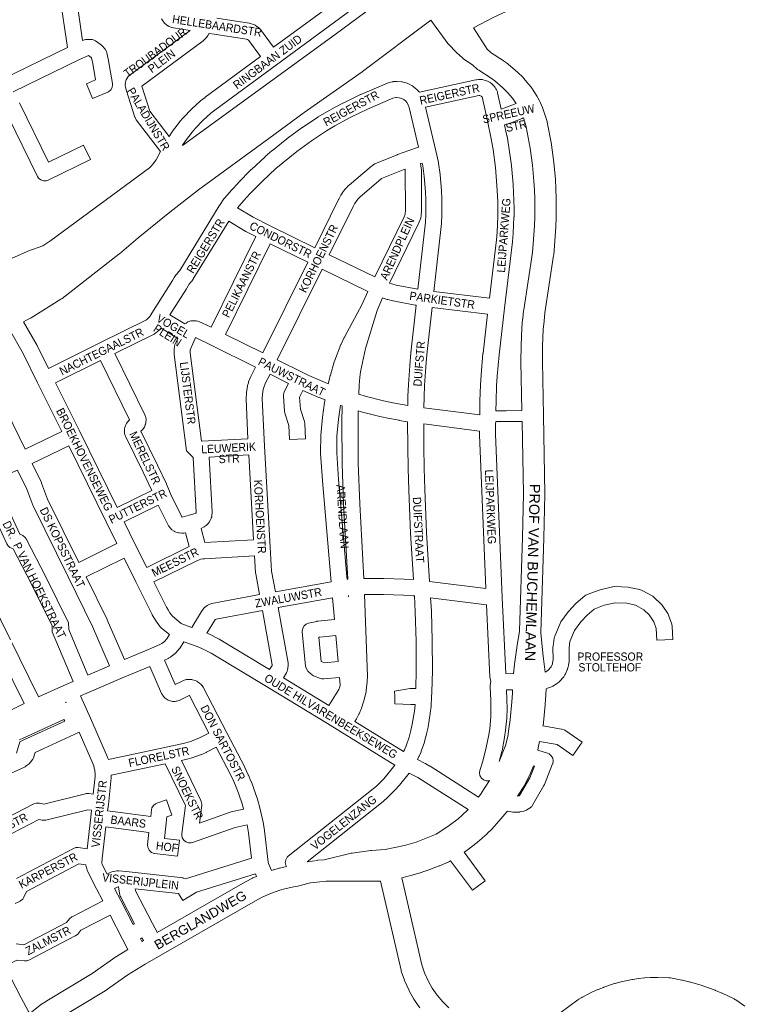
# Model space of a CAD drawing. Header units: metres. Extents: x 123817 to 142006, y 393105 to 406084.
# Tile 66 of 138: x 134687 to 135358, y 394423 to 395341. Entities that reach past the tile are written whole.
import ezdxf
from ezdxf.enums import TextEntityAlignment as Align

# ---------------------------------------------------------------- set-up
doc = ezdxf.new("R2010")
doc.units = ezdxf.units.M
doc.header["$MEASUREMENT"] = 0
doc.styles.add('Style-Arial', font='arial.ttf')

msp = doc.modelspace()

# ---------------------------------------------------------------- linework, layer by layer
at = {"color": 111, "linetype": 'Continuous', "lineweight": 0, "flags": 128}
for points in [[(135109.9, 395333.28), (135128.93, 395343.4), (135170.17, 395362.56), (135199.04, 395374.73), (135224.12, 395384.79), (135257.75, 395396.3), (135280.83, 395403.44), (135305.1, 395409.92), (135332.31, 395416.16), (135355.92, 395420.18), (135369.69, 395421.66)], [(135154.94, 394976.29), (135140.38, 394976.02), (135130.69, 394976.13)], [(135155.12, 394966.29), (135140.49, 394966.02), (135140.34, 394966.02), (135130.5, 394966.14)]]:
    msp.add_lwpolyline(points, dxfattribs=at)
at = {"color": 9, "linetype": 'Continuous', "lineweight": 0, "flags": 128}
for points in [[(134719.08, 395393.35), (134723.98, 395363), (134731.1, 395314.91), (134669.83, 395285.27), (134669.34, 395285.02), (134667.35, 395283.34), (134666.04, 395281.09), (134665.6, 395278.88), (134664.74, 395261.09), (134608.62, 395233.26)], [(134738.81, 395365.25), (134745.29, 395321.44), (134746.11, 395321.81), (134747.88, 395322.36), (134749.18, 395322.47), (134753.01, 395322.47), (134754.32, 395322.36), (134756.76, 395321.46), (134757.39, 395321.06), (134762.73, 395317.22), (134764.02, 395316.04), (134766.19, 395313.54), (134766.26, 395313.45), (134767.56, 395311.2), (134767.86, 395310.13), (134769.36, 395302.79), (134769.4, 395302.6), (134773.14, 395281.46), (134773.25, 395280.15), (134772.8, 395277.59), (134771.5, 395275.33), (134769.5, 395273.66), (134768.66, 395273.24), (134754.57, 395267.32), (134748.76, 395281.15), (134757.32, 395284.75), (134754.65, 395299.89), (134753.56, 395305.21), (134753.26, 395305.56), (134750.67, 395307.42), (134742.27, 395303.65), (134680.37, 395273.71)], [(135004.93, 395362.32), (135004.93, 395362.32), (135004.91, 395362.28), (135004.09, 395360.06), (135003.67, 395359.12), (135002.85, 395357.6), (135002.31, 395356.74), (135000.93, 395354.84), (135000.61, 395354.43), (134999.97, 395353.76), (134997.44, 395351.4), (134996.78, 395350.85), (134926.11, 395298.88), (134926.11, 395298.88), (134926.11, 395298.88), (134868.68, 395256.65), (134864.85, 395253.59), (134857.38, 395246.88), (134850.45, 395239.62), (134847.3, 395235.93), (134841.19, 395227.88), (134838.47, 395223.83), (134838.38, 395223.68)], [(134987.54, 395362.68), (134923.27, 395315.41), (134912.08, 395330.61), (134911.78, 395330.99), (134911.75, 395331.03), (134910.83, 395332.11), (134909.68, 395333.2), (134907.44, 395334.92), (134906.63, 395335.46), (134906.08, 395335.74), (134904.81, 395336.35), (134903.55, 395336.81), (134901.46, 395337.37), (134900.82, 395337.51), (134900.66, 395337.54), (134870.32, 395342.24)], [(134818.94, 395341.77), (134820.1, 395339.69), (134820.91, 395338.52), (134821.66, 395337.74), (134823.44, 395336.15), (134824.69, 395335.25), (134824.98, 395335.09), (134826.04, 395334.54), (134827.47, 395333.97), (134829.14, 395333.5), (134829.87, 395333.33), (134830.02, 395333.31), (134845.48, 395330.91), (134789.59, 395289.6), (134788.95, 395289.07), (134788.29, 395288.46), (134787.65, 395287.78), (134786.76, 395286.47), (134785.93, 395284.9), (134785.51, 395283.96), (134785.15, 395282.53), (134785.01, 395281.64), (134785.13, 395281.64), (134784.93, 395280.51), (134784.99, 395279.51), (134785.17, 395278.15), (134785.46, 395276.88), (134786.19, 395274.59), (134794.02, 395249.91), (134794.12, 395249.62), (134795.2, 395247.64), (134817.83, 395217.9), (134813.78, 395210.32), (134810.74, 395206), (134809.15, 395204.15), (134807.61, 395202.58), (134715.45, 395134.85), (134710.93, 395131.76), (134708.12, 395130.05), (134694.09, 395124.98), (134693.54, 395124.76), (134670.48, 395114.31)], [(134825.92, 395232.05), (134825.92, 395232.06), (134828.86, 395236.43), (134829.11, 395236.78), (134835.48, 395245.17), (134835.71, 395245.46), (134835.75, 395245.5), (134839.17, 395249.51), (134839.46, 395249.83), (134846.74, 395257.45), (134847.15, 395257.84), (134854.99, 395264.89), (134855.31, 395265.16), (134859.43, 395268.46), (134859.67, 395268.64), (134911.18, 395306.52), (134900.15, 395321.51), (134899.93, 395321.78), (134898.98, 395322.5), (134897.96, 395322.78), (134868.02, 395327.42), (134868.02, 395327.42), (134868.02, 395327.42), (134863.14, 395328.17), (134862.97, 395327.74), (134862.24, 395326.32), (134861.47, 395325.14), (134860.94, 395324.44), (134860.46, 395323.92), (134858.45, 395321.94), (134857.65, 395321.25), (134800.52, 395279.02), (134807.93, 395255.69), (134825.92, 395232.05)], [(134690.15, 395059.05), (134702.87, 395036.91), (134703.08, 395036.52), (134713.43, 395015.71), (134762.08, 395039.67), (134804.25, 395060.57), (134804.98, 395061.07), (134807.03, 395063.01), (134807.92, 395064.17), (134809.92, 395067.32), (134809.92, 395067.32), (134809.92, 395067.32), (134829.2, 395097.57), (134830.38, 395099.87), (134830.76, 395100.52), (134831.99, 395102.43), (134832.54, 395103.17), (134832.69, 395103.34), (134835.01, 395105.93), (134835.8, 395107.1), (134872.65, 395167.23), (134872.78, 395167.42), (134872.84, 395167.53), (134877.05, 395173.72), (134877.51, 395174.33), (134877.6, 395174.44), (134884.27, 395182.08), (134884.4, 395182.23), (134890.23, 395188.58), (134890.41, 395188.77), (134902.52, 395201.08), (134902.77, 395201.32), (134915.43, 395213.05), (134915.62, 395213.22), (134922.15, 395218.86), (134922.35, 395219.03), (134935.8, 395229.85), (134936.08, 395230.07), (134950.01, 395240.25), (134950.29, 395240.45), (134964.68, 395249.98), (134965.01, 395250.19), (134972.97, 395254.88), (134973.03, 395254.92), (134973.13, 395254.97), (134980.73, 395259.22), (134980.88, 395259.3), (134988.59, 395263.37), (134988.82, 395263.49), (135004.49, 395271.09), (135004.81, 395271.24), (135029.46, 395281.79), (135030.74, 395282.2), (135034.54, 395283.07), (135034.9, 395283.14), (135035.68, 395283.24), (135037.62, 395283.37), (135038.78, 395283.37), (135042.66, 395283.04), (135043.33, 395282.95), (135044.17, 395282.75), (135047.9, 395281.64), (135049.32, 395281.06), (135052.74, 395279.21), (135052.93, 395279.1), (135054.01, 395278.35), (135056.99, 395275.84), (135057.9, 395274.93), (135059.33, 395273.23), (135111.87, 395284.82), (135112.18, 395284.88), (135112.61, 395284.94), (135114.59, 395285.18), (135115.87, 395285.22), (135117.28, 395285.14), (135118.18, 395285.04), (135118.71, 395284.93), (135121.08, 395284.33), (135122.92, 395283.6), (135125.38, 395282.22), (135125.46, 395282.17), (135127.06, 395280.93), (135129.04, 395278.92), (135129.43, 395278.49), (135130.02, 395277.68), (135130.78, 395276.49), (135131.28, 395275.55), (135131.86, 395274.26), (135132.07, 395273.75), (135132.35, 395272.79), (135135.68, 395257.58), (135138.95, 395258.59), (135149.55, 395262.67), (135149.59, 395262.69)], [(134961.8, 395128.22), (134920.21, 395148.73), (134904.45, 395156.61), (134889.76, 395165.56), (134895.51, 395172.15), (134901.2, 395178.35), (134913.09, 395190.43), (134925.53, 395201.96), (134931.86, 395207.43), (134945.07, 395218.06), (134958.72, 395228.04), (134972.8, 395237.37), (134980.52, 395241.92), (134987.97, 395246.08), (134995.48, 395250.05), (135010.88, 395257.52), (135034.74, 395267.73), (135037.3, 395268.31), (135038.09, 395268.37), (135040.63, 395268.16), (135042.88, 395267.49), (135044.94, 395266.37), (135046.84, 395264.78), (135047.68, 395263.78), (135048.93, 395261.64), (135049.8, 395259.06), (135058.43, 395221.87), (135049.58, 395218.76), (135038.98, 395215.04), (135038.61, 395214.89), (135017.87, 395206.33), (135016.99, 395205.89), (135016.82, 395205.79), (135015.49, 395204.98), (135014.54, 395204.29), (134993.79, 395186.62), (134993.27, 395186.13), (134990.92, 395183.7), (134990.56, 395183.3), (134990.45, 395183.17), (134988.34, 395180.53), (134987.92, 395179.96), (134986.07, 395177.13), (134985.7, 395176.52), (134984.12, 395173.53), (134984.03, 395173.34), (134961.8, 395128.22)], [(135124.64, 395081.07), (135072.82, 395087.51), (135080.07, 395150.66), (135080.11, 395151.24), (135080.38, 395158.58), (135080.39, 395158.86), (135080.39, 395158.89), (135080.33, 395173.57), (135080.33, 395173.88), (135080, 395181.21), (135079.98, 395181.52), (135078.73, 395196.15), (135078.69, 395196.5), (135077.28, 395207.05), (135077.15, 395207.79), (135074.55, 395218.73), (135065.18, 395259.16), (135114.73, 395270.09), (135115.71, 395270.21), (135115.75, 395270.2), (135116.45, 395270.03), (135117.11, 395269.66), (135117.78, 395268.98), (135117.82, 395268.91), (135117.86, 395268.82), (135122.76, 395246.42), (135126.35, 395229.68), (135128.06, 395219.75), (135130.28, 395203.08), (135131.73, 395186.33), (135132.46, 395171.73), (135132.62, 395164.46), (135132.6, 395157.24), (135131.96, 395142.61), (135131.35, 395135.46), (135124.64, 395081.07)], [(134686.31, 395263.37), (134713.43, 395208.02), (134746.06, 395223.85), (134752.61, 395210.35), (134713.25, 395191.27), (134711.28, 395190.63), (134708.68, 395190.63), (134706.23, 395191.52), (134704.23, 395193.2), (134703.24, 395194.72), (134676.16, 395250.01)], [(135130.69, 394976.13), (135130.86, 394984.98), (135131.38, 394999.46), (135131.9, 395008.48), (135133.62, 395028.31), (135138.61, 395071.82), (135146.26, 395133.77), (135146.29, 395134.05), (135146.92, 395141.5), (135146.93, 395141.8), (135147.59, 395156.73), (135147.6, 395157.03), (135147.62, 395164.5), (135147.62, 395164.53), (135147.62, 395164.71), (135147.45, 395172.18), (135147.44, 395172.37), (135146.71, 395187.21), (135146.69, 395187.49), (135145.21, 395204.55), (135145.18, 395204.9), (135142.91, 395221.87), (135142.87, 395222.15), (135141.11, 395232.37), (135141.05, 395232.67), (135138.86, 395242.86), (135143.63, 395244.34), (135144.11, 395244.5), (135155.16, 395248.76), (135155.61, 395248.95), (135156.37, 395249.3)], [(135017.68, 395100.97), (134975.27, 395121.62), (134997.44, 395166.62), (134998.8, 395169.2), (135000.27, 395171.43), (135001.94, 395173.52), (135003.79, 395175.43), (135023.82, 395192.49), (135024.15, 395192.69), (135044.15, 395200.95), (135046.05, 395201.62), (135046.22, 395200.57), (135046.31, 395162.43), (135046.18, 395160.49), (135046.01, 395159.63), (135045.03, 395156.94), (135017.68, 395100.97)], [(135057.95, 395089.44), (135037.8, 395093.42), (135033.72, 395094.39), (135031.51, 395095.11), (135058.67, 395150.71), (135058.98, 395151.43), (135060.3, 395155.04), (135060.3, 395155.05), (135060.61, 395156.17), (135060.99, 395158.05), (135061.11, 395158.97), (135061.3, 395161.64), (135061.31, 395162.17), (135061.31, 395162.19), (135061.22, 395201.19), (135061.12, 395202.34), (135060.44, 395206.68), (135061.87, 395207.18), (135062.46, 395204.69), (135063.8, 395194.69), (135065.02, 395180.39), (135065.33, 395173.36), (135065.39, 395158.98), (135065.13, 395152.09), (135057.95, 395089.44)], [(134865, 395053.99), (134857.01, 395057.93), (134856.49, 395058.16), (134852.79, 395059.64), (134851.3, 395060.07), (134850, 395060.18), (134847.41, 395060.18), (134846.11, 395060.07), (134843.66, 395059.18), (134843.53, 395059.1), (134841.72, 395058), (134840.7, 395057.13), (134826.68, 395065.7), (134842.04, 395089.81), (134842.39, 395090.41), (134843.55, 395092.69), (134844.27, 395093.78), (134846.51, 395096.3), (134846.66, 395096.47), (134847.1, 395097.05), (134848.28, 395098.77), (134848.49, 395099.09), (134881.53, 395153.02), (134896.92, 395143.64), (134897.07, 395143.55), (134897.46, 395143.34), (134906.84, 395138.65), (134865, 395053.99)], [(134913.29, 395030.24), (134878.46, 395047.37), (134920.27, 395131.97), (134955.16, 395114.77), (134913.29, 395030.24)], [(134974.22, 395001.42), (134971.42, 395002.48), (134956.18, 395009.06), (134950.5, 395011.87), (134950.5, 395011.87), (134950.5, 395011.87), (134926.75, 395023.61), (134968.63, 395108.17), (135011.32, 395087.38), (135006.1, 395075.65), (134989.44, 395044.64), (134989.3, 395044.35), (134986.39, 395038.33), (134986.17, 395037.81), (134980.14, 395022.45), (134980.07, 395022.28), (134979.92, 395021.8), (134976.32, 395009.4), (134976.23, 395009.08), (134975.14, 395004.57), (134974.22, 395001.42)], [(135048.52, 394981.09), (135043.15, 394981.98), (135034.48, 394983.65), (135025.89, 394985.5), (135008.71, 394989.8), (135002.74, 394991.57), (135003.17, 395000.16), (135003.78, 395007.59), (135004.42, 395012.55), (135009.07, 395034.25), (135019.87, 395069.72), (135025.09, 395081.43), (135029.33, 395080.04), (135029.96, 395079.86), (135034.49, 395078.79), (135034.76, 395078.73), (135055.44, 395074.65), (135055.59, 395074.62), (135055.9, 395074.57), (135056.26, 395074.52), (135051.31, 395030.28), (135051.29, 395030.07), (135050.3, 395018.28), (135050.29, 395018.12), (135049.18, 395000.63), (135049.18, 395000.48), (135048.7, 394989.62), (135048.69, 394989.44), (135048.52, 394981.09)], [(135115.62, 394972.34), (135063.48, 394978.98), (135063.69, 394989.05), (135064.16, 394999.75), (135065.25, 395017.1), (135066.23, 395028.71), (135071.14, 395072.61), (135122.87, 395066.18), (135118.7, 395029.92), (135118.68, 395029.71), (135116.94, 395009.67), (135116.93, 395009.45), (135116.4, 395000.24), (135116.39, 395000.08), (135115.87, 394985.45), (135115.86, 394985.32), (135115.62, 394972.34)], [(134657.65, 395009.32), (134691.55, 394940.28), (134725.78, 394956.83), (134703.32, 395002.35), (134689.75, 395029.63), (134676.94, 395051.94)], [(134837.99, 394877.03), (134844.64, 394878.85), (134844.64, 394878.85), (134844.64, 394878.85), (134850.14, 394880.35), (134850.87, 394880.68), (134851.02, 394880.95), (134851.06, 394881.49), (134848.31, 394932.41), (134842.05, 394938.87), (134830.78, 395028.54), (134830.73, 395029.04), (134830.54, 395032.35), (134830.53, 395032.79), (134830.66, 395033.53), (134830.57, 395033.53), (134830.81, 395036.01), (134831.23, 395037.83), (134831.54, 395038.56), (134833.14, 395041.83), (134833.95, 395043.68), (134818.39, 395053.19), (134818.37, 395053.16), (134817.78, 395052.53), (134814.88, 395049.79), (134814, 395049.07), (134812.36, 395047.93), (134811.83, 395047.6), (134811.41, 395047.37), (134775.41, 395029.53), (134803.35, 394972.29), (134803.65, 394971.57), (134803.86, 394970.9), (134804.13, 394969.88), (134804.37, 394967.98), (134804.37, 394967.77), (134804.31, 394965.67), (134803.86, 394963.31), (134803.7, 394962.91), (134802.87, 394960.98), (134801.76, 394959.17), (134801.09, 394958.36), (134801.06, 394958.32), (134799.99, 394957.28), (134799.66, 394957.01), (134815.06, 394925.43), (134815.09, 394925.37), (134823.33, 394908.11), (134823.49, 394907.76), (134826.24, 394901.15), (134826.34, 394900.91), (134826.34, 394900.9), (134827.45, 394897.94), (134837.85, 394877.22), (134837.99, 394877.03)], [(134856.06, 394947.66), (134845.69, 395030.17), (134845.55, 395032.63), (134845.6, 395033.17), (134846.68, 395035.37), (134846.82, 395035.67), (134850.32, 395043.66), (134850.62, 395044.35), (134850.64, 395044.34), (134865.09, 395037.23), (134865.09, 395037.23), (134865.1, 395037.22), (134906.56, 395016.83), (134902.42, 395008.7), (134902.15, 395008.11), (134900.12, 395003.08), (134900.03, 395002.83), (134899.86, 395002.29), (134899.12, 394999.68), (134898.95, 394998.87), (134898.07, 394993.52), (134897.97, 394992.47), (134897.86, 394987.58), (134897.89, 394987.58), (134897.86, 394987.42), (134897.86, 394987.08), (134899.5, 394949.95), (134856.06, 394947.66)], [(134777.42, 394885.92), (134742.58, 394956.68), (134742.58, 394956.68), (134742.58, 394956.68), (134720.09, 395002.27), (134761.96, 395022.89), (134788.93, 394967.64), (134788.04, 394966.8), (134787.31, 394965.98), (134787.15, 394965.79), (134786.16, 394964.28), (134785.2, 394962.32), (134784.88, 394961.58), (134784.56, 394960.39), (134784.36, 394959.31), (134784.23, 394957.93), (134784.26, 394957.27), (134784.45, 394955.09), (134784.87, 394953.19), (134785.18, 394952.47), (134801.57, 394918.88), (134809.69, 394901.87), (134777.42, 394885.92)], [(134925, 394807.33), (134977.04, 394816.66), (134976.78, 394820.14), (134969.01, 394910.87), (134969, 394911), (134967.27, 394936.21), (134967.25, 394936.72), (134967.27, 394936.8), (134967.25, 394936.8), (134967.42, 394952.93), (134967.44, 394953.5), (134968.85, 394969.81), (134968.9, 394970.25), (134970.87, 394983.71), (134970.95, 394984.13), (134971.42, 394986.43), (134965.93, 394988.52), (134965.63, 394988.65), (134950.64, 394995.12), (134947.63, 394988.9), (134948.35, 394977.53), (134952.1, 394966.11), (134952.46, 394964.19), (134953.25, 394950.04), (134938.28, 394949.21), (134937.54, 394962.37), (134933.8, 394973.77), (134933.45, 394975.63), (134932.54, 394989.92), (134932.52, 394990.4), (134932.97, 394992.96), (134933.37, 394993.65), (134933.27, 394993.67), (134937.18, 395001.72), (134920.02, 395010.2), (134915.94, 395002.19), (134914.19, 394997.85), (134913.68, 394996.03), (134912.95, 394991.61), (134912.86, 394987.5), (134914.81, 394943.22), (134920.04, 394849.08), (134921.53, 394826.4), (134925, 394807.33)], [(134991.91, 394818.91), (134992.27, 394818.94), (134992.51, 394818.95), (134988.71, 394888.5), (134988.7, 394888.65), (134987.37, 394926.99), (134987.36, 394927.2), (134987.11, 394965.49), (134987.11, 394965.54), (134987.13, 394965.67), (134987.11, 394965.67), (134987.37, 394980.66), (134985.67, 394981.22), (134983.78, 394968.29), (134982.41, 394952.49), (134982.25, 394936.94), (134983.96, 394912.09), (134991.73, 394821.37), (134991.74, 394821.28), (134991.91, 394818.91)], [(135053.8, 394818.62), (135051.11, 394861.9), (135051.1, 394862.05), (135049.41, 394902.1), (135049.41, 394902.21), (135048.86, 394922.24), (135048.86, 394922.32), (135048.51, 394942.36), (135048.51, 394942.44), (135048.38, 394965.9), (135040.59, 394967.2), (135040.53, 394967.21), (135040.41, 394967.23), (135031.57, 394968.93), (135031.41, 394968.97), (135022.61, 394970.86), (135022.37, 394970.92), (135004.9, 394975.29), (135004.58, 394975.38), (135002.29, 394976.06), (135002.11, 394965.49), (135002.36, 394927.4), (135003.69, 394889.24), (135007.5, 394819.64), (135025.95, 394819.81), (135026.27, 394819.81), (135045.07, 394819.19), (135045.31, 394819.17), (135053.8, 394818.62)], [(135121.36, 394810.31), (135068.94, 394816.82), (135066.09, 394862.76), (135064.4, 394902.67), (135063.85, 394922.61), (135063.51, 394942.57), (135063.39, 394963.87), (135115.43, 394957.24), (135115.42, 394954.18), (135115.42, 394954.18), (135115.42, 394954.15), (135115.42, 394953.84), (135121.36, 394810.31)], [(135147.22, 394730.81), (135139.94, 394730.96), (135136.71, 394802.1), (135130.42, 394954.29), (135130.46, 394963.75), (135130.5, 394966.14)], [(134741.85, 394834.65), (134712.63, 394893.7), (134707.05, 394908.5), (134706.77, 394909.15), (134698.14, 394926.81), (134732.41, 394943.37), (134767.28, 394872.56), (134767.29, 394872.56), (134767.29, 394872.55), (134777.3, 394852.24), (134741.85, 394834.65)], [(134859.14, 394853.23), (134855.72, 394866.41), (134855.78, 394866.44), (134858.08, 394867.47), (134858.74, 394867.81), (134859.59, 394868.39), (134860.59, 394869.17), (134861.47, 394869.97), (134862.33, 394870.89), (134862.59, 394871.19), (134863.38, 394872.32), (134864.62, 394874.52), (134865.13, 394875.64), (134865.3, 394876.16), (134865.65, 394877.37), (134865.91, 394878.88), (134866.05, 394880.88), (134866.07, 394881.42), (134866.06, 394881.82), (134863.3, 394933.02), (134900.25, 394934.97), (134904.65, 394855.7), (134859.14, 394853.23)], [(134750.16, 394729.6), (134732.34, 394772.04), (134732.17, 394778.34), (134710.88, 394821.21), (134710.82, 394821.32), (134692.52, 394856.69), (134691.6, 394858.06), (134689.61, 394859.74), (134688.75, 394860.16), (134686.76, 394861), (134681.04, 394873.16), (134663.42, 394911.74), (134684.48, 394920.62), (134693.14, 394902.89), (134698.72, 394888.06), (134699.02, 394887.38), (134731.74, 394821.27), (134754.54, 394774.93), (134770.37, 394738.21), (134750.16, 394729.6)], [(134704.25, 394709.33), (134651.08, 394817), (134635.49, 394850.11), (134616.66, 394892.03), (134649.59, 394905.91), (134667.41, 394866.89), (134667.45, 394866.82), (134674.42, 394852), (134675.46, 394850.37), (134677.46, 394848.7), (134678.31, 394848.27), (134680.45, 394847.38), (134697.47, 394814.48), (134716.86, 394775.44), (134716.97, 394769.91), (134736.39, 394723.64), (134730.53, 394721.07), (134730.5, 394721.06), (134730.49, 394721.05), (134704.25, 394709.33)], [(134660.19, 394688.2), (134612.55, 394780.2), (134571.27, 394872.91), (134602.83, 394886.21), (134621.84, 394843.9), (134621.89, 394843.78), (134637.54, 394810.55), (134637.6, 394810.42), (134690.65, 394702.99), (134677.03, 394696.38), (134677.03, 394696.38), (134677.03, 394696.38), (134660.19, 394688.2)], [(134805.04, 394829.98), (134794.06, 394852.17), (134784.05, 394872.47), (134815.62, 394888.07), (134824.72, 394869.93), (134825.39, 394868.85), (134826.78, 394866.95), (134827.08, 394866.57), (134828.6, 394865.2), (134830.54, 394863.87), (134831.02, 394863.57), (134832.23, 394863.01), (134833.35, 394862.61), (134834.58, 394862.28), (134835.2, 394862.2), (134837.55, 394861.99), (134839.51, 394862.06), (134840.81, 394862.29), (134840.83, 394862.29), (134841.26, 394862.39), (134844.62, 394849.5), (134805.04, 394829.98)], [(134784.19, 394744.06), (134768.24, 394781.04), (134768.08, 394781.38), (134748.49, 394821.2), (134783.94, 394838.79), (134794.91, 394816.61), (134794.92, 394816.61), (134794.92, 394816.59), (134810.07, 394786.23), (134810.25, 394785.89), (134812.01, 394782.78), (134812.23, 394782.41), (134814.16, 394779.4), (134814.52, 394778.89), (134817.73, 394774.69), (134817.94, 394774.43), (134818.87, 394773.5), (134826.21, 394767.36), (134823.77, 394763.46), (134821.68, 394761.09), (134819.09, 394759.05), (134818, 394758.41), (134808.88, 394754.46), (134784.19, 394744.06)], [(134846.99, 394774.12), (134839.32, 394776.93), (134837.22, 394777.7), (134829.14, 394784.47), (134826.62, 394787.75), (134824.97, 394790.33), (134823.41, 394793.1), (134811.71, 394816.55), (134851.79, 394836.31), (134853.97, 394837.23), (134855.38, 394837.66), (134857.26, 394838.03), (134858.95, 394838.2), (134905.56, 394840.73), (134906.59, 394824.98), (134906.7, 394824.14), (134910.24, 394804.63), (134865.87, 394796.38), (134863.78, 394795.65), (134861.41, 394794.42), (134861.13, 394794.26), (134860.02, 394793.48), (134858.99, 394792.61), (134858.11, 394791.72), (134857.97, 394791.55), (134856.6, 394789.82), (134856.08, 394789.07), (134846.99, 394774.12)], [(135176.68, 394732.48), (135176.71, 394732.49), (135179.04, 394733.92), (135179.74, 394734.51), (135181.68, 394736.7), (135182.17, 394737.46), (135183.39, 394740.12), (135183.64, 394740.99), (135184.02, 394743.92), (135183.91, 394755.48), (135183.91, 394755.55), (135183.99, 394756.61), (135185.04, 394763.94), (135185.41, 394765.44), (135185.54, 394765.78), (135190.56, 394777.74), (135191.37, 394779.19), (135198.01, 394788.51), (135198.37, 394788.98), (135198.65, 394789.28), (135205.07, 394796.14), (135205.7, 394796.74), (135213.58, 394803.41), (135214.68, 394804.18), (135215.8, 394804.71), (135226.98, 394808.89), (135227.83, 394809.15), (135239.41, 394811.98), (135239.89, 394812.08), (135241.57, 394812.19), (135254.01, 394811.56), (135254.94, 394811.46), (135255.11, 394811.43), (135265.01, 394809.45), (135267.24, 394808.62), (135276.95, 394803.11), (135277, 394803.08), (135278.39, 394802.05), (135284.6, 394796.2), (135285.2, 394795.57), (135285.69, 394794.9), (135290.99, 394786.96), (135291.79, 394785.38), (135294.77, 394777.24), (135294.77, 394777.23), (135295.22, 394774.99), (135295.74, 394762.95), (135280.75, 394762.3), (135280.28, 394773.18), (135278.01, 394779.38), (135273.69, 394785.87), (135268.76, 394790.51), (135260.89, 394794.98), (135252.71, 394796.61), (135241.91, 394797.15), (135231.82, 394794.69), (135222.27, 394791.11), (135215.72, 394785.57), (135209.94, 394779.39), (135204.07, 394771.17), (135199.75, 394760.86), (135198.92, 394755.05), (135199.03, 394743.53), (135199.03, 394743.46), (135198.96, 394742.48), (135198.43, 394738.48), (135198.21, 394737.39), (135197.65, 394735.44), (135197.49, 394734.95), (135197.27, 394734.4), (135195.59, 394730.73), (135195.06, 394729.75), (135193.95, 394728.06), (135193.41, 394727.32), (135193.28, 394727.17), (135190.6, 394724.15), (135189.81, 394723.37), (135188.26, 394722.07), (135187.36, 394721.42), (135183.91, 394719.31), (135183.74, 394719.21), (135182.58, 394718.67), (135178.79, 394717.28), (135177.52, 394716.93)], [(134975.01, 394701.13), (134932.5, 394726.98), (134935.36, 394731.82), (134935.96, 394733.08), (134936.04, 394733.29), (134936.46, 394734.56), (134936.8, 394736.2), (134937.05, 394738.86), (134937.09, 394739.58), (134936.97, 394740.9), (134927.67, 394792.57), (134978.26, 394801.64), (134980.03, 394781.36), (134964.63, 394779.91), (134964.03, 394779.83), (134963.68, 394779.75), (134955.98, 394778.01), (134956.03, 394777.97), (134953.88, 394777.19), (134951.89, 394775.52), (134950.59, 394773.26), (134950.13, 394770.7), (134950.17, 394769.99), (134953.2, 394737.93), (134953.62, 394736.08), (134954.92, 394733.82), (134955.31, 394733.4), (134957.95, 394730.7), (134959.56, 394729.45), (134960.69, 394728.92), (134967.1, 394726.52), (134968.42, 394726.16), (134970.37, 394726.08), (134984.77, 394727.33), (134985.37, 394720.59), (134985.28, 394718.59), (134984.22, 394716.03), (134975.01, 394701.13)], [(134993.24, 394802.52), (134993.11, 394803.95), (134993.19, 394803.96), (134993.24, 394802.52)], [(135044.56, 394658.25), (135045.46, 394660.05), (135047.03, 394663.73), (135049.81, 394671.65), (135051.48, 394678.02), (135052.7, 394683.84), (135054.64, 394695.97), (135055.3, 394701.9), (135055.32, 394702.17), (135051.28, 394702.17), (135036.44, 394702.95), (135036.31, 394709.52), (135036.31, 394709.52), (135036.31, 394709.52), (135036.21, 394714.62), (135050.79, 394717.17), (135056.14, 394717.17), (135056.45, 394734), (135056.4, 394761.35), (135055.56, 394788.66), (135054.71, 394803.46), (135053.51, 394803.61), (135044.46, 394804.2), (135025.94, 394804.81), (135008.17, 394804.64), (135010.84, 394728.67), (135010.84, 394728.41), (135010.84, 394728.16), (135010.7, 394723.92), (135010.65, 394723.32), (135010.07, 394718.17), (135009.73, 394715.22), (135009.6, 394714.44), (135007.79, 394706.39), (135007.58, 394705.62), (135004.96, 394697.9), (135004.9, 394697.75), (135004.74, 394697.35), (135003.07, 394693.47), (135002.9, 394693.11), (135001.04, 394689.36), (135000.78, 394688.88), (134999.26, 394686.31), (135044.56, 394658.25)], [(135114.64, 394615.83), (135069.27, 394644.54), (135069.12, 394644.63), (135065.29, 394646.94), (135065.17, 394647), (135064.88, 394647.16), (135057.67, 394650.92), (135058.98, 394653.56), (135059.16, 394653.95), (135060.92, 394658.06), (135061.07, 394658.45), (135061.1, 394658.53), (135064.06, 394666.97), (135064.24, 394667.55), (135066.04, 394674.39), (135066.13, 394674.76), (135067.42, 394680.95), (135067.49, 394681.3), (135069.48, 394693.78), (135069.53, 394694.13), (135070.23, 394700.41), (135070.26, 394700.77), (135070.8, 394709.19), (135071.06, 394713.38), (135071.08, 394713.72), (135071.45, 394733.8), (135071.45, 394733.94), (135071.45, 394733.95), (135071.4, 394761.48), (135071.4, 394761.7), (135070.55, 394789.22), (135070.54, 394789.41), (135069.84, 394801.59), (135122.01, 394795.11), (135125.06, 394727.94), (135125.25, 394726.55), (135125.69, 394724.73), (135125.94, 394723.9), (135126.14, 394723.5), (135125.52, 394720.25), (135125.39, 394718.84), (135125.4, 394718.44), (135126.05, 394706.13), (135126.11, 394698.29), (135125.98, 394690.58), (135124.91, 394679.91), (135124.05, 394674), (135121.73, 394662.01), (135118.48, 394649.48), (135115.73, 394640.67), (135115.39, 394638.44), (135115.84, 394635.87), (135117.14, 394633.61), (135119.14, 394631.94), (135121.59, 394631.05), (135124.19, 394631.05), (135124.64, 394631.21)], [(134919.67, 394734.75), (134872.59, 394763.16), (134872.46, 394763.23), (134872.05, 394763.45), (134862.92, 394767.98), (134862.52, 394768.16), (134861.25, 394768.7), (134868.65, 394780.88), (134869.19, 394781.56), (134869.72, 394781.84), (134912.91, 394789.87), (134922.02, 394739.26), (134921.96, 394738.62), (134919.67, 394734.75)], [(134935.43, 394551.09), (134934.73, 394552.32), (134934.27, 394554.88), (134934.73, 394557.45), (134936.03, 394559.7), (134937.11, 394560.76), (135016.19, 394623.42), (135019.52, 394626.38), (135026.1, 394632.99), (135029.06, 394636.35), (135036.46, 394645.63), (134985.15, 394677.41), (134973.58, 394684.44), (134973.58, 394684.44), (134973.58, 394684.44), (134918.38, 394718.01), (134865.1, 394750.15), (134856.45, 394754.45), (134852.16, 394756.27), (134847.65, 394757.9), (134847.63, 394757.91), (134847.62, 394757.91), (134839.78, 394760.78), (134836.17, 394754.99), (134835.55, 394754.13), (134835.42, 394753.98), (134832.46, 394750.64), (134831.48, 394749.72), (134827.97, 394746.95), (134827.14, 394746.39), (134825.22, 394745.25), (134825.16, 394745.22), (134824.38, 394744.83), (134821.7, 394743.67), (134831.63, 394720.92), (134838.69, 394724.37), (134839.96, 394724.85), (134841.16, 394725.19), (134841.89, 394725.36), (134842.95, 394725.47), (134845.43, 394725.54), (134846.97, 394725.43), (134847.81, 394725.24), (134850.18, 394724.53), (134851.79, 394723.84), (134852.35, 394723.48), (134854.38, 394722.06), (134855.72, 394720.86), (134856.54, 394719.92), (134856.64, 394719.8), (134857.55, 394718.44), (134879.73, 394675.83), (134879.73, 394675.82), (134879.74, 394675.81), (134896.4, 394643.63), (134896.52, 394643.41), (134899.78, 394636.56), (134899.89, 394636.31), (134902.29, 394630.76), (134902.38, 394630.53), (134904.59, 394624.9), (134904.65, 394624.73), (134904.71, 394624.56), (134908.57, 394613.11), (134908.68, 394612.75), (134910.31, 394606.94), (134910.38, 394606.7), (134911.82, 394600.83), (134911.84, 394600.72), (134911.89, 394600.52), (134913.81, 394590.99), (134913.87, 394590.67), (134914.8, 394584.7), (134914.84, 394584.44), (134918.39, 394555.06), (134918.77, 394553.78), (134921.28, 394547.28)], [(134970.76, 394741.17), (134967.86, 394742.25), (134965.72, 394764.84), (134966.52, 394765.02), (134981.34, 394766.42), (134983.46, 394742.28), (134970.76, 394741.17)], [(134769.29, 394650.99), (134824.88, 394662.6), (134838.99, 394665.66), (134842.84, 394666.74), (134846.7, 394668.02), (134850.5, 394669.48), (134854.16, 394671.07), (134862.94, 394675.59), (134844.79, 394710.46), (134844.74, 394710.5), (134844.69, 394710.51), (134844.49, 394710.51), (134835.9, 394706.3), (134835.18, 394706), (134834.15, 394705.62), (134832.88, 394705.28), (134832.64, 394705.24), (134831.65, 394705.1), (134830.15, 394705.04), (134829.15, 394705.1), (134828.29, 394705.2), (134826.96, 394705.56), (134825.1, 394706.26), (134823.99, 394706.79), (134823.14, 394707.35), (134822.35, 394707.97), (134821.2, 394709.08), (134820.81, 394709.59), (134819.66, 394711.22), (134818.93, 394712.52), (134807.91, 394737.78), (134783.17, 394727.36), (134749.14, 394712.86), (134743.42, 394710.35), (134752.61, 394689.34), (134768.5, 394653), (134768.61, 394652.72), (134769.29, 394650.99)], [(135146.21, 394715.82), (135140.55, 394715.94), (135141.04, 394706.76), (135141.05, 394706.41), (135141.11, 394698.3), (135141.11, 394698.25), (135141.11, 394698.12), (135140.97, 394690.01), (135140.93, 394689.39), (135139.82, 394678.25), (135139.78, 394677.92), (135138.87, 394671.67), (135138.81, 394671.32), (135136.42, 394658.93), (135136.31, 394658.47), (135133.9, 394649.17)], [(134729.8, 394704.06), (134729.29, 394704.09), (134729.71, 394704.27), (134729.8, 394704.06)], [(134683.54, 394656.9), (134686.79, 394667.41), (134690.43, 394669.09), (134690.43, 394669.09), (134690.43, 394669.09), (134728.52, 394686.66), (134727.85, 394688.23), (134689.28, 394670.57), (134686.08, 394669.1)], [(135174.54, 394682.26), (135192.01, 394679.33), (135192.07, 394679.32), (135194.51, 394678.43), (135195, 394678.12), (135211.05, 394667.13), (135202.57, 394654.75), (135187.89, 394664.81), (135171.41, 394667.58)], [(134631.52, 394574.27), (134699.79, 394609.55), (134701.93, 394610.27), (134704.54, 394610.27), (134704.88, 394610.2), (134709.07, 394609.27), (134748.02, 394619), (134748.54, 394619.11), (134751.03, 394619.13), (134755.21, 394618.46), (134757.03, 394635.07), (134757.03, 394636.9), (134756.58, 394641), (134756.16, 394642.91), (134755.56, 394644.89), (134754.69, 394647.13), (134741.93, 394676.32), (134741.4, 394676.08), (134700.85, 394657.37), (134700.47, 394655.64), (134700.19, 394654.68), (134700.08, 394654.38), (134699.28, 394652.47), (134698.67, 394651.29), (134697.55, 394649.55), (134696.99, 394648.78), (134696.74, 394648.5), (134695.33, 394646.99), (134694.34, 394646.1), (134692.69, 394644.85), (134691.93, 394644.35), (134691.56, 394644.15), (134689.72, 394643.22), (134688.8, 394642.83), (134688.17, 394642.61), (134674.49, 394636.31)], [(134854.24, 394591.61), (134882.84, 394601.71), (134883.66, 394601.95), (134895.38, 394604.63), (134894.29, 394608.5), (134890.56, 394619.6), (134888.46, 394624.93), (134886.18, 394630.24), (134883.03, 394636.85), (134869.86, 394662.28), (134860.8, 394657.62), (134860.37, 394657.42), (134856.33, 394655.66), (134856.02, 394655.53), (134851.9, 394653.95), (134851.58, 394653.84), (134847.4, 394652.45), (134847.07, 394652.35), (134842.83, 394651.16), (134842.39, 394651.05), (134837.38, 394649.96), (134855.63, 394612.54), (134855.94, 394611.82), (134856.39, 394609.26), (134856.33, 394608.32), (134854.24, 394591.61)], [(135169.72, 394659.59), (135178.92, 394656.69), (135180.42, 394656.03), (135182.41, 394654.35), (135183.71, 394652.1), (135184.17, 394649.53), (135183.71, 394646.97), (135183.63, 394646.76), (135176.01, 394627.61), (135175.53, 394626.62), (135164.84, 394608.23), (135164.1, 394607.18), (135162.55, 394605.78), (135159.62, 394603.81), (135159.19, 394603.53), (135156.84, 394602.66), (135153.02, 394601.93), (135152.92, 394601.91), (135151.85, 394601.8), (135148.31, 394601.69), (135146.77, 394601.8), (135146.62, 394601.83), (135141.48, 394602.85)], [(134841.1, 394539.55), (134902.83, 394558.81), (134899.96, 394582.51), (134899.07, 394588.19), (134898.71, 394590.01), (134887.43, 394587.42), (134847.78, 394573.42), (134846.59, 394573.1), (134843.98, 394573.1), (134841.54, 394573.99), (134839.54, 394575.67), (134838.24, 394577.92), (134837.78, 394580.49), (134837.84, 394581.42), (134841.17, 394607.97), (134822.26, 394646.73), (134772.03, 394636.24), (134772.03, 394634.66), (134772.03, 394634.66), (134771.99, 394633.84), (134769.26, 394608.99), (134769.25, 394608.98), (134769.25, 394608.97), (134768.56, 394602.88), (134808.82, 394597.82), (134809.53, 394603.98), (134809.93, 394605.7), (134811.23, 394607.95), (134813.23, 394609.63), (134814.58, 394610.24), (134823.59, 394613.28), (134828.39, 394599.07), (134823.89, 394597.55), (134822.87, 394588.58), (134821.59, 394577.27), (134835.64, 394575.55), (134833.81, 394560.66), (134812.38, 394563.29), (134811.99, 394563.35), (134809.54, 394564.24), (134807.55, 394565.91), (134806.25, 394568.17), (134805.79, 394570.73), (134805.96, 394571.67), (134805.84, 394571.58), (134807.13, 394582.91), (134766.87, 394587.98), (134763.52, 394558.44), (134763.16, 394554.52), (134763.17, 394554.34), (134763.61, 394552.8), (134768.16, 394543.94), (134770.41, 394545.1), (134770.98, 394545.36), (134772.63, 394546.04), (134774.19, 394546.5), (134774.25, 394546.51), (134777.09, 394546.98), (134779.14, 394547.04), (134785.83, 394546.31), (134785.83, 394546.31), (134785.83, 394546.31), (134836.25, 394540.78), (134836.63, 394540.72), (134838.79, 394540.37), (134838.88, 394540.36), (134841.1, 394539.55)], [(135165.72, 394645.13), (135166.71, 394644.81), (135162.28, 394633.68), (135152.74, 394617.26), (135152.52, 394617.11), (135150.96, 394616.81)], [(134954.71, 394555.57), (135025.67, 394611.8), (135025.99, 394612.07), (135029.65, 394615.31), (135029.98, 394615.63), (135036.89, 394622.56), (135037.2, 394622.9), (135040.44, 394626.57), (135040.56, 394626.71), (135040.68, 394626.85), (135049.69, 394638.16), (135057.75, 394633.96), (135061.32, 394631.82), (135104.82, 394604.3)], [(134683.43, 394539.92), (134736.74, 394567.96), (134738.93, 394568.71), (134741.22, 394568.75), (134749.47, 394567.65), (134752.83, 394597.21), (134753.54, 394603.54), (134750.17, 394604.08), (134710.98, 394594.28), (134710.47, 394594.17), (134707.86, 394594.17), (134707.52, 394594.24), (134704.26, 394594.97), (134636.79, 394560.11)], [(135101.02, 394564.34), (135120.77, 394537.82), (135108.74, 394528.86), (135088.31, 394556.29)], [(134683.24, 394478.98), (134690.34, 394478.18), (134730.19, 394498.91), (134733.07, 394502.35), (134733.07, 394502.35), (134735.07, 394504.03), (134735.37, 394504.19), (134764.1, 394519.05), (134758.25, 394530.39), (134758.25, 394530.4), (134758.24, 394530.4), (134749.92, 394546.61), (134749.54, 394547.48), (134749.37, 394548.01), (134748.53, 394550.99), (134748.28, 394552.42), (134748.26, 394552.68), (134741.61, 394553.57), (134692.78, 394527.89), (134690.54, 394522.6), (134689.38, 394520.71), (134687.38, 394519.04), (134686.95, 394518.81), (134682.42, 394516.57)], [(134814.9, 394489.47), (134814.68, 394489.98), (134810.46, 394498.05), (134794.62, 394528.37), (134794.26, 394530.29), (134834.42, 394525.89), (134834.53, 394525.87), (134838.81, 394519.35), (134851.59, 394527.11), (134906.39, 394544.21), (134907.28, 394541.9)], [(134792.34, 394497.02), (134780.87, 394519.26), (134775.02, 394530.6), (134777, 394531.62), (134777.57, 394531.85), (134778.54, 394532.02), (134778.67, 394532), (134780.09, 394524.5), (134780.41, 394523.32), (134780.81, 394522.42), (134793.7, 394497.74), (134792.34, 394497.02)], [(134696.1, 394413.97), (134694.66, 394415.85), (134687.97, 394428.68), (134672.77, 394458.16), (134683.8, 394463.82), (134690.93, 394463.02), (134693.07, 394463.08), (134695.23, 394463.82), (134738.44, 394486.3), (134738.73, 394486.45), (134740.72, 394488.13), (134740.72, 394488.13), (134743.6, 394491.56), (134770.98, 394505.71), (134782.47, 394483.44), (134787.57, 394473.55)], [(134802.04, 394482.05), (134801.38, 394483.03), (134800.65, 394484.44), (134799.21, 394483.69), (134800.51, 394481.17)]]:
    msp.add_lwpolyline(points, dxfattribs=at)
at = {"color": 1, "linetype": 'Continuous', "lineweight": 0, "flags": 128}
for points in [[(135029.57, 395363.5), (134980.67, 395326.96), (134838.38, 395223.68)], [(135070.17, 395340.31), (135006.32, 395292.6), (135005.93, 395292.32), (134951.78, 395254.49), (134919.02, 395230.21), (134918.94, 395230.15), (134853.41, 395182.28), (134826.55, 395161.26), (134797.1, 395137.41), (134779.5, 395122.62), (134779.08, 395122.29), (134726.21, 395081.01), (134724.9, 395080.1), (134697.17, 395062.86), (134696.76, 395062.61), (134696.36, 395062.39), (134690.15, 395059.05)]]:
    msp.add_lwpolyline(points, dxfattribs=at)
at = {"color": 40, "linetype": 'Continuous', "lineweight": 0, "flags": 128}
for points in [[(135070.17, 395340.31), (135085.95, 395318.83), (135086.35, 395318.32), (135086.75, 395317.87), (135093.68, 395310.56), (135094.15, 395310.1), (135099.46, 395305.18), (135100.7, 395304.2), (135108.8, 395298.79), (135113.6, 395294.59), (135114.73, 395293.74), (135126.33, 395286.21), (135129.59, 395283.89), (135137.43, 395277.01), (135141.48, 395273.09), (135146.18, 395267.66), (135148.11, 395265.05), (135149.59, 395262.69)], [(135109.9, 395333.28), (135122.56, 395313.32), (135126.22, 395310.13), (135137.39, 395302.87), (135137.75, 395302.63), (135141.6, 395299.89), (135142.4, 395299.26), (135150.81, 395291.88), (135151.16, 395291.55), (135155.71, 395287.15), (135156.33, 395286.5), (135161.56, 395280.45), (135161.65, 395280.34), (135162.02, 395279.86), (135164.41, 395276.65), (135164.83, 395276.03), (135169.09, 395269.27), (135169.47, 395268.62), (135171.35, 395265.08), (135171.54, 395264.65), (135171.63, 395264.51), (135174.18, 395258.85), (135174.46, 395258.16), (135174.5, 395258.03), (135177.13, 395250.47), (135177.35, 395249.76), (135178.38, 395245.89), (135178.54, 395245.2), (135182.47, 395224.7), (135182.57, 395224.11), (135184.71, 395207.69), (135184.75, 395207.31), (135186.16, 395192.03), (135186.18, 395191.7), (135186.69, 395183.14), (135186.7, 395182.9), (135187, 395174.33), (135187.01, 395173.98), (135187.02, 395156.82), (135187.02, 395156.81), (135187.02, 395156.47), (135186.72, 395147.89), (135186.71, 395147.54), (135185.52, 395130.42), (135185.49, 395130.08), (135184.6, 395121.54), (135184.54, 395121.09), (135176.46, 395067.39), (135175.59, 395059.75), (135174.92, 395052.08), (135174.14, 395036.52), (135174.12, 395022.19), (135175.03, 394971.66), (135176.35, 394898.79), (135176.35, 394898.61), (135176.35, 394898.41), (135175.55, 394857.36), (135175.55, 394857.23), (135172.71, 394769.38), (135172.65, 394768.8), (135174.75, 394747.37), (135176.68, 394732.48)], [(135154.94, 394976.29), (135154.12, 395021.93), (135154.12, 395022.11), (135154.12, 395022.13), (135154.15, 395036.8), (135154.16, 395037.28), (135154.96, 395053.27), (135154.98, 395053.64), (135155.68, 395061.62), (135155.71, 395061.86), (135156.6, 395069.82), (135156.65, 395070.19), (135164.73, 395123.84), (135165.58, 395131.98), (135166.74, 395148.75), (135167.02, 395156.98), (135167.01, 395173.79), (135166.71, 395182.07), (135166.22, 395190.36), (135164.86, 395205.29), (135162.78, 395221.22), (135158.96, 395241.09), (135158.12, 395244.25), (135156.37, 395249.3)], [(135147.22, 394730.81), (135148.11, 394739.48), (135148.14, 394739.78), (135150.18, 394755.07), (135150.23, 394755.36), (135152.72, 394770.59), (135152.74, 394770.66), (135152.75, 394770.74), (135152.75, 394770.76), (135155.56, 394857.81), (135156.35, 394898.61), (135155.12, 394966.29)], [(135146.21, 394715.82), (135146.11, 394712.79), (135145.6, 394704.58), (135143.99, 394687.84), (135142.91, 394679.61), (135142.91, 394679.61), (135141.97, 394672.46), (135139.7, 394663.91), (135133.9, 394649.17)], [(135177.52, 394716.93), (135177.32, 394711.41), (135177.31, 394711.15), (135176.77, 394702.3), (135176.74, 394701.96), (135175.15, 394685.42), (135174.97, 394684.3), (135174.54, 394682.26)], [(135171.41, 394667.58), (135170.18, 394661.79), (135169.72, 394659.59)], [(135165.72, 394645.13), (135162.4, 394636.69), (135162.04, 394635.87), (135157.84, 394627.49), (135157.28, 394626.5), (135150.96, 394616.81)], [(135114.64, 394615.83), (135117.1, 394619.21), (135120.47, 394624.76), (135120.62, 394625), (135124.64, 394631.21)], [(134954.71, 394555.57), (134964.01, 394556.79), (134964.5, 394556.84), (134970.42, 394557.32), (134995.76, 394563.37), (134996.35, 394563.49), (134996.74, 394563.55), (135014.05, 394565.91), (135014.62, 394565.97), (135027.49, 394566.98), (135045.32, 394570.57), (135056.3, 394573.91), (135067.31, 394578.03), (135074.85, 394581.34), (135078.44, 394583.46), (135087.22, 394589.28), (135095.37, 394595.58), (135099.06, 394598.77), (135104.82, 394604.3)], [(135141.48, 394602.85), (135140.93, 394602.12), (135140.9, 394602.08), (135133.51, 394593.37), (135133.5, 394593.37), (135133.27, 394593.1), (135127.1, 394586.34), (135126.77, 394585.99), (135122.68, 394581.92), (135122.42, 394581.67), (135118.2, 394577.77), (135117.94, 394577.53), (135113.55, 394573.75), (135113.14, 394573.41), (135104.07, 394566.4), (135103.49, 394565.98), (135101.02, 394564.34)], [(134921.28, 394547.28), (134922.98, 394547.87), (134923.48, 394548.03), (134928.47, 394549.48), (134929.03, 394549.62), (134935.43, 394551.09)], [(135088.31, 394556.29), (135088.27, 394556.27), (135087.29, 394555.77), (135078.27, 394551.81), (135077.75, 394551.6), (135065.78, 394547.12), (135065.33, 394546.96), (135059.18, 394544.99), (135058.88, 394544.89), (135052.7, 394543.13), (135052.4, 394543.05), (135042.9, 394540.66), (135061.6, 394459.45), (135064.17, 394451.9), (135067.45, 394444.57), (135071.4, 394437.57), (135075.97, 394430.97), (135081.13, 394424.82), (135086.83, 394419.17)], [(134814.9, 394489.47), (134896.64, 394536.63), (134897.08, 394536.87), (134903.71, 394540.26), (134904.13, 394540.47), (134907.28, 394541.9)], [(134722.36, 394408.85), (134764.8, 394434.26), (134765.41, 394434.65), (134787.5, 394450.15), (134803.68, 394459.91), (134906.41, 394519.18), (134912.61, 394522.35), (134916.95, 394524.33), (134921.34, 394526.12), (134929.31, 394528.9), (134933.77, 394530.19), (134943.38, 394532.39), (134946.16, 394532.88), (134946.87, 394533.04), (134957.72, 394535.79), (134966.36, 394536.92), (134972.41, 394537.41), (135022.62, 394537.41), (135023.12, 394537.43), (135042.22, 394454.46), (135042.5, 394453.48), (135045.39, 394445), (135045.46, 394444.81), (135045.73, 394444.14), (135049.39, 394435.97), (135049.81, 394435.15), (135054.2, 394427.35), (135054.69, 394426.57), (135059.79, 394419.21)], [(134802.04, 394482.05), (134800.51, 394481.17)], [(134696.1, 394413.97), (134698.99, 394416.49), (134699.48, 394416.89), (134707.01, 394422.63), (134707.53, 394422.99), (134711.46, 394425.62), (134711.87, 394425.88), (134754.22, 394451.23), (134776.29, 394466.72), (134776.87, 394467.09), (134787.57, 394473.55)], [(135190.28, 394414.24), (135207.21, 394426.73), (135207.98, 394427.25), (135210.91, 394429.02), (135211.08, 394429.12), (135211.5, 394429.35), (135220.3, 394433.87), (135220.81, 394434.11), (135225.65, 394436.27), (135226.01, 394436.42), (135230.94, 394438.38), (135231.49, 394438.58), (135241.41, 394441.88), (135241.97, 394442.04), (135247.13, 394443.43), (135247.7, 394443.56), (135257.94, 394445.67), (135258.23, 394445.73), (135258.52, 394445.77), (135263.77, 394446.54), (135264.16, 394446.59), (135269.4, 394447.14), (135269.78, 394447.17), (135275.04, 394447.52), (135275.43, 394447.54), (135280.73, 394447.69), (135281.32, 394447.69), (135291.96, 394447.35), (135293.38, 394447.21), (135293.51, 394447.18), (135304.27, 394445.14), (135304.71, 394445.05), (135310.78, 394443.61), (135311.25, 394443.48), (135323, 394440.08), (135323.63, 394439.87), (135335.22, 394435.67), (135335.68, 394435.49), (135341.44, 394433.07), (135341.89, 394432.87), (135353.01, 394427.54), (135353.69, 394427.18), (135354.38, 394426.74), (135362.88, 394420.85)]]:
    msp.add_lwpolyline(points, dxfattribs=at)

# ---------------------------------------------------------------- texts
at = {"color": 8, "style": 'Style-Arial', "width": 0.909091}
for s, rotation, p in [('HELLEBAARDSTR', 351.18846, (134870.62, 395335.24)), ('TROUBADOUR', 36.46978, (134812.94, 395310.33)), ('RINGBAAN ZUID', 36.5456, (134917.66, 395301.61)), ('PLEIN', 36.46978, (134818.89, 395302.29)), ('PALADIJNSTR', 301.10041, (134806.67, 395248.21)), ('REIGERSTR', 12.43939, (135087.47, 395271.44)), ('REIGERSTR', 28.38762, (134995.69, 395258.16)), ('SPREEUW', 12.43939, (135142.55, 395253.08)), ('STR', 12.43939, (135149.68, 395241.86)), ('LEIJPARKWEG', 85.59497, (135138.01, 395139.75)), ('REIGERSTR', 58.50545, (134859.89, 395129.88)), ('CONDORSTR', 333.76427, (134930.01, 395135.54)), ('KORHOENSTR', 63.77363, (134965.21, 395118.18)), ('ARENDPLEIN', 65.49834, (135038.62, 395127.36)), ('PELIKAANSTR', 63.3658, (134893.37, 395094.09)), ('PARKIETSTR', 351.8911, (135080.6, 395079.21)), ('VOGEL', 330.38398, (134829.85, 395054.98)), ('PLEIN', 327.56426, (134824.48, 395046.54)), ('NACHTEGAALSTR', 26.26575, (134762.83, 395031.42)), ('DUIFSTR', 85.36326, (135059.16, 395019.98)), ('LIJSTERSTR', 277.16331, (134843.36, 394992.61)), ('PAUWSTRAAT', 333.70235, (134940.33, 395007.79)), ('BROEKHOVENSEWEG', 296.21846, (134747.01, 394930.71)), ('MERELSTR', 295.48168, (134803.42, 394932.19)), ('LEUWERIK', 3.01447, (134881.36, 394941.48)), ('STR', 3.01447, (134881.89, 394931.5)), ('LEIJPARKWEG', 272.34831, (135125.69, 394886.55)), ('KORHOENSTR', 273.17805, (134910.67, 394877.34)), ('PUTTERSTR', 26.30297, (134796.67, 394887.07)), ('ARENDLAAN', 273.83498, (134987.81, 394877.46)), ('DUIFSTRAAT', 272.82025, (135058.55, 394865.07)), ('DS KOPSSTRAAT', 296.00896, (134726.36, 394848.57)), ('DR.  P VAN HOEKSTRAAT', 296.00896, (134700.21, 394818.51)), ('MEESSTR', 26.26575, (134831.5, 394834.93)), ('ZWALUWSTR', 10.16354, (134937.12, 394801.88)), ('OUDE HILVARENBEEKSEWEG', 328.96052, (134976.86, 394691.23)), ('DON SARTOSTR', 297.38024, (134876.13, 394666.44)), ('FLORELSTR', 11.79976, (134816.34, 394653.37)), ('SNOEKSTR', 296.00896, (134842.9, 394619.81)), ('VISSERIJSTR', 83.56463, (134760.71, 394600.2)), ('VOGELENZANG', 38.36332, (134988.78, 394592.07)), ('BRASEMSTR', 27.32398, (134666.09, 394584)), ('BAARS', 352.75853, (134787.85, 394592.9)), ('HOF', 352.75853, (134824.01, 394569.42)), ('KARPERSTR', 27.32398, (134713, 394547.29)), ('VISSERIJPLEIN', 353.73865, (134799.25, 394537.18)), ('ZALMSTR', 27.32398, (134713, 394482.02))]:
    msp.add_text(s, height=7.7, rotation=rotation, dxfattribs=at).set_placement(p, align=Align.MIDDLE_CENTER)
at = {"style": 'Style-Arial'}
for s, height, rotation, p in [('PROF VAN BUCHEMLAAN', 9.6, 268.41927, (135164.93, 394825.3)), ('BERGLANDWEG', 8.8, 29.9826, (134855.1, 394501.19))]:
    msp.add_text(s, height=height, rotation=rotation, dxfattribs=at).set_placement(p, align=Align.MIDDLE_CENTER)
at = {"color": 8, "style": 'Style-Arial', "width": 0.909091}
for s, p in [('PROFESSOR', (135237.44, 394746.86)), ('STOLTEHOF', (135236.99, 394736.86))]:
    msp.add_text(s, height=7.7, dxfattribs=at).set_placement(p, align=Align.MIDDLE_CENTER)

doc.saveas('drawing.dxf')
